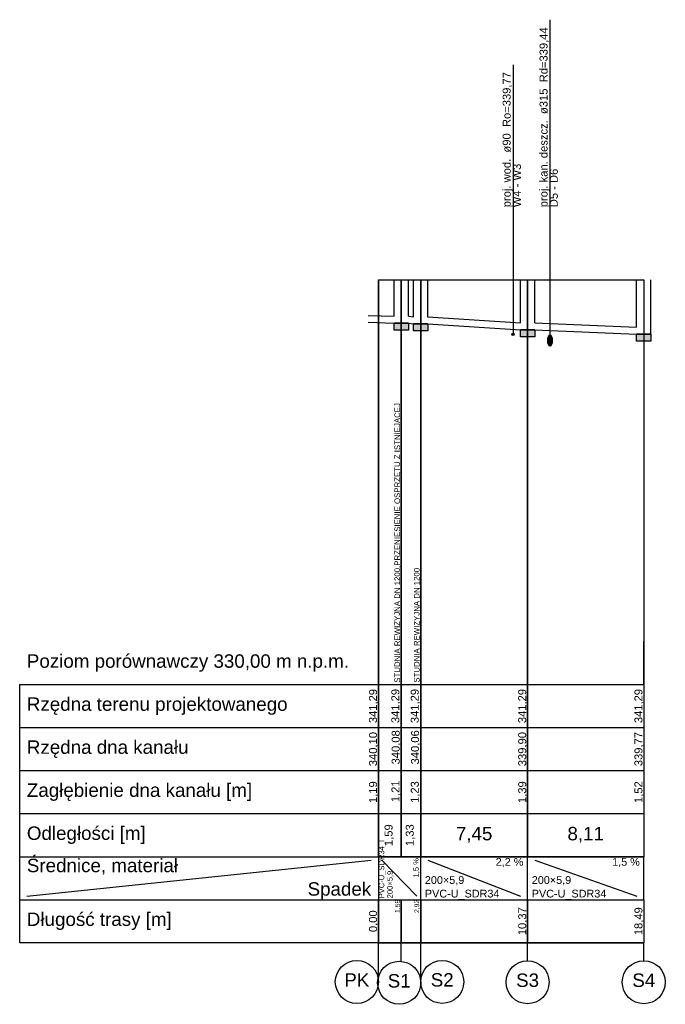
# Model space of a CAD drawing. Extents: x 5552506 to 5553307, y 5642054 to 5642708.
# Tile 56 of 72: x 5553159 to 5553177, y 5642460 to 5642487. Entities that reach past the tile are written whole.
import ezdxf
from ezdxf.lldxf.tags import DXFTag

# ---------------------------------------------------------------- set-up
doc = ezdxf.new("R2010")
doc.units = 0
doc.header["$MEASUREMENT"] = 0
for name, color, linetype in [('IS_Kolizje', 211, 'SOLID'), ('IS_Kolizje_-_opisy', 211, 'SOLID'), ('IS_Sieci_na_profilu', 211, 'SOLID'), ('IS_Tabelka_profilu', 211, 'SOLID'), ('IS_Tabelka_profilu_-_opisy', 211, 'SOLID'), ('IS_Teren_proj', 211, 'SOLID')]:
    doc.layers.add(name, color=color, linetype=linetype)
doc.styles.get("Standard").update_dxf_attribs({"font": 'arial.ttf'})
tags = doc.linetypes.add('SOLID', pattern=[10, 10, 0]).pattern_tags.tags
tags[6:7] = [DXFTag(74, 4), DXFTag(75, 0), DXFTag(340, '0'), DXFTag(46, 0.0), DXFTag(50, 0.0), DXFTag(44, 0.0), DXFTag(45, 0.0)]
tags[4:5] = [DXFTag(74, 4), DXFTag(75, 0), DXFTag(340, '0'), DXFTag(46, 0.0), DXFTag(50, 0.0), DXFTag(44, 0.0), DXFTag(45, 0.0)]

msp = doc.modelspace()

# ---------------------------------------------------------------- hatches: boundary and pattern name
at = {"layer": 'IS_Kolizje', "ltscale": 0.01}
h = msp.add_hatch(color=256, dxfattribs=at)
edge = h.paths.add_edge_path()
edge.add_arc((5553173.00289, 5642478.40414), 0.03, 0, 360)
h = msp.add_hatch(color=256, dxfattribs=at)
edge = h.paths.add_edge_path()
edge.add_ellipse((5553174.03184, 5642478.23155), major_axis=(0, 0.1575), ratio=0.4, start_angle=0, end_angle=360)
at = {"layer": 'IS_Sieci_na_profilu', "ltscale": 0.01}
for points in [[(5553169.68768, 5642478.71721), (5553169.88768, 5642478.71721), (5553170.08768, 5642478.71721), (5553170.08768, 5642478.51721), (5553169.88768, 5642478.51721), (5553169.68768, 5642478.51721)], [(5553170.22768, 5642478.69722), (5553170.42768, 5642478.69722), (5553170.62768, 5642478.69722), (5553170.62768, 5642478.49722), (5553170.42768, 5642478.49722), (5553170.22768, 5642478.49722)], [(5553173.20768, 5642478.53312), (5553173.40768, 5642478.53312), (5553173.60768, 5642478.53312), (5553173.60768, 5642478.33312), (5553173.40768, 5642478.33312), (5553173.20768, 5642478.33312)], [(5553176.44768, 5642478.41141), (5553176.64768, 5642478.41141), (5553176.84768, 5642478.41141), (5553176.84768, 5642478.21141), (5553176.64768, 5642478.21141), (5553176.44768, 5642478.21141)]]:
    msp.add_hatch(color=256, dxfattribs=at).paths.add_polyline_path(points)

# ---------------------------------------------------------------- linework, layer by layer
at = {"layer": 'IS_Kolizje', "ltscale": 0.01}
for centre, major_axis, ratio in [((5553173.00289, 5642478.40414), (0.03, 0), 1), ((5553174.03184, 5642478.23155), (0, 0.1575), 0.4)]:
    msp.add_ellipse(centre, major_axis=major_axis, ratio=ratio, dxfattribs=at)
at = {"layer": 'IS_Kolizje_-_opisy', "ltscale": 0.01}
for p, q in [((5553174.03184, 5642487.17722), (5553174.03184, 5642478.38905)), ((5553173.00289, 5642485.91722), (5553173.00289, 5642478.43414))]:
    msp.add_line(p, q, dxfattribs=at)
at = {"layer": 'IS_Sieci_na_profilu', "ltscale": 0.01}
for p, q in [((5553169.68768, 5642478.91131), (5553169.68768, 5642479.92722)), ((5553170.08768, 5642478.90541), (5553170.08768, 5642479.92722)), ((5553170.22768, 5642478.89132), (5553170.22768, 5642479.92722)), ((5553170.62768, 5642478.88542), (5553170.62768, 5642479.92722)), ((5553173.20768, 5642478.72722), (5553173.20768, 5642479.92722)), ((5553173.60768, 5642478.72132), (5553173.60768, 5642479.92722)), ((5553176.44768, 5642478.60551), (5553176.44768, 5642479.92722)), ((5553176.84768, 5642478.41141), (5553176.84768, 5642479.92722)), ((5553169.68768, 5642478.71721), (5553169.88768, 5642478.71721)), ((5553169.88768, 5642478.71721), (5553169.68768, 5642478.71721)), ((5553169.68768, 5642478.71721), (5553169.68768, 5642478.71721)), ((5553169.68768, 5642478.71721), (5553169.88768, 5642478.71721)), ((5553169.68768, 5642478.51721), (5553169.68768, 5642478.71721)), ((5553169.68768, 5642478.71721), (5553169.68768, 5642478.71721)), ((5553169.88768, 5642478.71721), (5553169.88768, 5642478.71721)), ((5553169.88768, 5642478.71721), (5553170.08768, 5642478.71721)), ((5553170.08768, 5642478.71721), (5553169.88768, 5642478.71721)), ((5553169.88768, 5642478.71721), (5553169.88768, 5642478.71721)), ((5553169.88768, 5642478.71721), (5553169.88768, 5642478.71721)), ((5553169.88768, 5642478.71721), (5553170.08768, 5642478.71721)), ((5553170.08768, 5642478.71721), (5553170.08768, 5642478.71721)), ((5553170.08768, 5642478.71721), (5553170.08768, 5642478.51721)), ((5553170.22768, 5642478.69722), (5553170.42768, 5642478.69722)), ((5553170.42768, 5642478.69722), (5553170.22768, 5642478.69722)), ((5553170.22768, 5642478.69722), (5553170.22768, 5642478.69722)), ((5553170.22768, 5642478.69722), (5553170.42768, 5642478.69722)), ((5553170.22768, 5642478.49722), (5553170.22768, 5642478.69722)), ((5553170.22768, 5642478.69722), (5553170.22768, 5642478.69722)), ((5553170.42768, 5642478.69722), (5553170.42768, 5642478.69722)), ((5553170.42768, 5642478.69722), (5553170.62768, 5642478.69722)), ((5553170.62768, 5642478.69722), (5553170.42768, 5642478.69722)), ((5553170.42768, 5642478.69722), (5553170.42768, 5642478.69722)), ((5553170.42768, 5642478.69722), (5553170.42768, 5642478.69722)), ((5553170.42768, 5642478.69722), (5553170.62768, 5642478.69722)), ((5553170.62768, 5642478.69722), (5553170.62768, 5642478.69722)), ((5553170.62768, 5642478.69722), (5553170.62768, 5642478.49722)), ((5553169.88768, 5642478.51721), (5553169.68768, 5642478.51721)), ((5553170.08768, 5642478.51721), (5553169.88768, 5642478.51721)), ((5553169.88768, 5642478.51721), (5553169.88768, 5642478.51721)), ((5553170.42768, 5642478.49722), (5553170.22768, 5642478.49722)), ((5553170.62768, 5642478.49722), (5553170.42768, 5642478.49722)), ((5553170.42768, 5642478.49722), (5553170.42768, 5642478.49722)), ((5553173.20768, 5642478.53312), (5553173.40768, 5642478.53312)), ((5553173.40768, 5642478.53312), (5553173.20768, 5642478.53312)), ((5553173.20768, 5642478.53312), (5553173.20768, 5642478.53312)), ((5553173.20768, 5642478.53312), (5553173.40768, 5642478.53312)), ((5553173.20768, 5642478.33312), (5553173.20768, 5642478.53312)), ((5553173.20768, 5642478.53312), (5553173.20768, 5642478.53312)), ((5553173.40768, 5642478.53312), (5553173.40768, 5642478.53312)), ((5553173.40768, 5642478.53312), (5553173.60768, 5642478.53312)), ((5553173.60768, 5642478.53312), (5553173.40768, 5642478.53312)), ((5553173.40768, 5642478.53312), (5553173.40768, 5642478.53312)), ((5553173.40768, 5642478.53312), (5553173.40768, 5642478.53312)), ((5553173.40768, 5642478.53312), (5553173.60768, 5642478.53312)), ((5553173.60768, 5642478.53312), (5553173.60768, 5642478.53312)), ((5553173.60768, 5642478.53312), (5553173.60768, 5642478.33312)), ((5553176.44768, 5642478.41141), (5553176.64768, 5642478.41141)), ((5553176.64768, 5642478.41141), (5553176.44768, 5642478.41141)), ((5553176.44768, 5642478.41141), (5553176.44768, 5642478.41141)), ((5553176.44768, 5642478.41141), (5553176.64768, 5642478.41141)), ((5553176.44768, 5642478.21141), (5553176.44768, 5642478.41141)), ((5553176.44768, 5642478.41141), (5553176.44768, 5642478.41141)), ((5553176.64768, 5642478.41141), (5553176.64768, 5642478.41141)), ((5553176.64768, 5642478.41141), (5553176.84768, 5642478.41141)), ((5553176.84768, 5642478.41141), (5553176.64768, 5642478.41141)), ((5553176.64768, 5642478.41141), (5553176.64768, 5642478.41141)), ((5553176.64768, 5642478.41141), (5553176.64768, 5642478.41141)), ((5553176.64768, 5642478.41141), (5553176.84768, 5642478.41141)), ((5553176.84768, 5642478.41141), (5553176.84768, 5642478.41141)), ((5553176.84768, 5642478.41141), (5553176.84768, 5642478.21141)), ((5553173.40768, 5642478.33312), (5553173.20768, 5642478.33312)), ((5553173.60768, 5642478.33312), (5553173.40768, 5642478.33312)), ((5553173.40768, 5642478.33312), (5553173.40768, 5642478.33312)), ((5553176.64768, 5642478.21141), (5553176.44768, 5642478.21141)), ((5553176.84768, 5642478.21141), (5553176.64768, 5642478.21141)), ((5553176.64768, 5642478.21141), (5553176.64768, 5642478.21141))]:
    msp.add_line(p, q, dxfattribs=at)
at = {"layer": 'IS_Sieci_na_profilu', "color": 17, "ltscale": 0.01, "true_color": 0x733b2d}
for p, q in [((5553168.96768, 5642478.93221), (5553169.68768, 5642478.90836)), ((5553168.96768, 5642478.73811), (5553169.68768, 5642478.71426)), ((5553170.08768, 5642478.90836), (5553170.22768, 5642478.88837)), ((5553170.08768, 5642478.71426), (5553170.22768, 5642478.69427)), ((5553170.62768, 5642478.88837), (5553173.20768, 5642478.72427)), ((5553170.62768, 5642478.69427), (5553173.20768, 5642478.53017)), ((5553173.60768, 5642478.72427), (5553176.44768, 5642478.60256)), ((5553173.60768, 5642478.53017), (5553176.44768, 5642478.40846))]:
    msp.add_line(p, q, dxfattribs=at)
at = {"layer": 'IS_Tabelka_profilu', "ltscale": 0.01}
for p, q in [((5553169.24768, 5642479.92722), (5553169.24768, 5642468.63722)), ((5553169.24768, 5642468.63722), (5553169.24768, 5642479.92722)), ((5553169.88768, 5642479.92722), (5553169.88768, 5642468.63722)), ((5553169.88768, 5642468.63722), (5553169.88768, 5642479.92722)), ((5553170.42768, 5642479.92722), (5553170.42768, 5642468.63722)), ((5553170.42768, 5642468.63722), (5553170.42768, 5642479.92722)), ((5553173.40768, 5642479.92722), (5553173.40768, 5642468.63722)), ((5553173.40768, 5642468.63722), (5553173.40768, 5642479.92722)), ((5553176.64768, 5642479.92722), (5553176.64768, 5642468.63722)), ((5553169.24768, 5642468.63722), (5553169.24768, 5642469.83722)), ((5553169.88768, 5642468.63722), (5553169.88768, 5642469.83722)), ((5553170.42768, 5642468.63722), (5553170.42768, 5642469.83722)), ((5553173.40768, 5642468.63722), (5553173.40768, 5642469.83722)), ((5553176.64768, 5642468.63722), (5553176.64768, 5642469.83722)), ((5553159.24768, 5642461.43722), (5553159.24768, 5642468.63722)), ((5553159.24768, 5642468.63722), (5553169.24768, 5642468.63722)), ((5553159.24768, 5642461.43722), (5553159.24768, 5642468.63722)), ((5553159.24768, 5642468.63722), (5553169.24768, 5642468.63722)), ((5553169.24768, 5642468.63722), (5553169.24768, 5642461.43722)), ((5553169.24768, 5642463.83722), (5553169.24768, 5642468.63722)), ((5553169.24768, 5642468.63722), (5553169.88768, 5642468.63722)), ((5553169.88768, 5642468.63722), (5553169.88768, 5642463.83722)), ((5553169.88768, 5642463.83722), (5553169.88768, 5642468.63722)), ((5553169.88768, 5642468.63722), (5553170.42768, 5642468.63722)), ((5553170.42768, 5642468.63722), (5553170.42768, 5642463.83722)), ((5553170.42768, 5642463.83722), (5553170.42768, 5642468.63722)), ((5553170.42768, 5642468.63722), (5553173.40768, 5642468.63722)), ((5553173.40768, 5642468.63722), (5553173.40768, 5642463.83722)), ((5553173.40768, 5642463.83722), (5553173.40768, 5642468.63722)), ((5553173.40768, 5642468.63722), (5553176.64768, 5642468.63722)), ((5553176.64768, 5642468.63722), (5553176.64768, 5642463.83722)), ((5553159.24768, 5642467.43722), (5553169.24768, 5642467.43722)), ((5553169.24768, 5642467.43722), (5553169.88768, 5642467.43722)), ((5553169.88768, 5642467.43722), (5553170.42768, 5642467.43722)), ((5553170.42768, 5642467.43722), (5553173.40768, 5642467.43722)), ((5553173.40768, 5642467.43722), (5553176.64768, 5642467.43722)), ((5553159.24768, 5642466.23722), (5553169.24768, 5642466.23722)), ((5553169.24768, 5642466.23722), (5553169.88768, 5642466.23722)), ((5553169.88768, 5642466.23722), (5553170.42768, 5642466.23722)), ((5553170.42768, 5642466.23722), (5553173.40768, 5642466.23722)), ((5553173.40768, 5642466.23722), (5553176.64768, 5642466.23722)), ((5553159.24768, 5642465.03722), (5553169.24768, 5642465.03722)), ((5553169.24768, 5642465.03722), (5553169.88768, 5642465.03722)), ((5553169.88768, 5642465.03722), (5553170.42768, 5642465.03722)), ((5553170.42768, 5642465.03722), (5553173.40768, 5642465.03722)), ((5553173.40768, 5642465.03722), (5553176.64768, 5642465.03722)), ((5553159.24768, 5642463.83722), (5553169.24768, 5642463.83722)), ((5553169.88768, 5642463.83722), (5553169.24768, 5642463.83722)), ((5553169.24768, 5642463.83722), (5553169.88768, 5642463.83722)), ((5553169.88768, 5642463.83722), (5553169.88768, 5642463.83722)), ((5553170.42768, 5642463.83722), (5553169.88768, 5642463.83722)), ((5553169.88768, 5642463.83722), (5553170.42768, 5642463.83722)), ((5553170.42768, 5642462.63722), (5553170.42768, 5642463.83722)), ((5553170.42768, 5642463.83722), (5553170.42768, 5642463.83722)), ((5553173.40768, 5642463.83722), (5553170.42768, 5642463.83722)), ((5553170.42768, 5642463.83722), (5553173.40768, 5642463.83722)), ((5553173.40768, 5642462.63722), (5553173.40768, 5642463.83722)), ((5553173.40768, 5642463.83722), (5553173.40768, 5642463.83722)), ((5553176.64768, 5642463.83722), (5553173.40768, 5642463.83722)), ((5553173.40768, 5642463.83722), (5553176.64768, 5642463.83722)), ((5553176.64768, 5642462.63722), (5553176.64768, 5642463.83722)), ((5553176.64768, 5642463.83722), (5553176.64768, 5642463.83722)), ((5553159.24768, 5642462.63722), (5553169.24768, 5642462.63722)), ((5553169.24768, 5642461.43722), (5553169.24768, 5642462.63722)), ((5553169.24768, 5642462.63722), (5553169.88768, 5642462.63722)), ((5553169.24768, 5642462.63722), (5553169.88768, 5642462.63722)), ((5553169.88768, 5642462.63722), (5553169.88768, 5642461.43722)), ((5553169.88768, 5642461.43722), (5553169.88768, 5642462.63722)), ((5553169.88768, 5642462.63722), (5553170.42768, 5642462.63722)), ((5553169.88768, 5642462.63722), (5553170.42768, 5642462.63722)), ((5553170.42768, 5642462.63722), (5553170.42768, 5642461.43722)), ((5553170.42768, 5642461.43722), (5553170.42768, 5642462.63722)), ((5553170.42768, 5642462.63722), (5553173.40768, 5642462.63722)), ((5553170.42768, 5642462.63722), (5553173.40768, 5642462.63722)), ((5553173.40768, 5642462.63722), (5553173.40768, 5642461.43722)), ((5553173.40768, 5642461.43722), (5553173.40768, 5642462.63722)), ((5553173.40768, 5642462.63722), (5553176.64768, 5642462.63722)), ((5553173.40768, 5642462.63722), (5553176.64768, 5642462.63722)), ((5553176.64768, 5642462.63722), (5553176.64768, 5642461.43722)), ((5553169.24768, 5642461.43722), (5553159.24768, 5642461.43722)), ((5553169.24768, 5642461.43722), (5553159.24768, 5642461.43722)), ((5553169.24768, 5642461.43722), (5553169.24768, 5642461.43722)), ((5553169.88768, 5642461.43722), (5553169.24768, 5642461.43722)), ((5553169.24768, 5642461.43722), (5553169.88768, 5642461.43722)), ((5553169.88768, 5642461.43722), (5553169.88768, 5642461.43722)), ((5553170.42768, 5642461.43722), (5553169.88768, 5642461.43722)), ((5553169.88768, 5642461.43722), (5553170.42768, 5642461.43722)), ((5553170.42768, 5642461.43722), (5553170.42768, 5642461.43722)), ((5553173.40768, 5642461.43722), (5553170.42768, 5642461.43722)), ((5553170.42768, 5642461.43722), (5553173.40768, 5642461.43722)), ((5553173.40768, 5642461.43722), (5553173.40768, 5642461.43722)), ((5553176.64768, 5642461.43722), (5553173.40768, 5642461.43722)), ((5553173.40768, 5642461.43722), (5553176.64768, 5642461.43722)), ((5553176.64768, 5642461.43722), (5553176.64768, 5642461.43722))]:
    msp.add_line(p, q, dxfattribs=at)
at = {"layer": 'IS_Tabelka_profilu_-_opisy', "ltscale": 0.01}
for p, q in [((5553159.44768, 5642462.73722), (5553169.04768, 5642463.73722)), ((5553169.34768, 5642463.73722), (5553170.31671, 5642462.73722)), ((5553170.62768, 5642463.73722), (5553173.20735, 5642462.73722)), ((5553173.60768, 5642463.73722), (5553176.45324, 5642462.73722)), ((5553169.24768, 5642460.33722), (5553169.24768, 5642461.43722)), ((5553169.88768, 5642460.91758), (5553169.88768, 5642461.43722)), ((5553170.42768, 5642460.33722), (5553170.42768, 5642461.43722)), ((5553173.40768, 5642460.93722), (5553173.40768, 5642461.43722)), ((5553176.64768, 5642460.93722), (5553176.64768, 5642461.43722))]:
    msp.add_line(p, q, dxfattribs=at)
for centre in [(5553168.64772, 5642460.3442), (5553169.82791, 5642460.32057), (5553171.02762, 5642460.34598), (5553173.40768, 5642460.33722), (5553176.64768, 5642460.33722)]:
    msp.add_ellipse(centre, major_axis=(0.6, 0), ratio=1, dxfattribs=at)
at = {"layer": 'IS_Teren_proj', "ltscale": 0.01}
for p, q in [((5553169.24768, 5642479.92722), (5553169.68768, 5642479.92722)), ((5553169.68768, 5642479.92722), (5553169.88768, 5642479.92722)), ((5553169.88768, 5642479.92722), (5553170.08768, 5642479.92722)), ((5553170.08768, 5642479.92722), (5553170.22768, 5642479.92722)), ((5553170.22768, 5642479.92722), (5553170.42768, 5642479.92722)), ((5553170.42768, 5642479.92722), (5553170.62768, 5642479.92722)), ((5553170.62768, 5642479.92722), (5553173.20768, 5642479.92722)), ((5553173.20768, 5642479.92722), (5553173.40768, 5642479.92722)), ((5553173.40768, 5642479.92722), (5553173.60768, 5642479.92722)), ((5553173.60768, 5642479.92722), (5553176.44768, 5642479.92722)), ((5553176.44768, 5642479.92722), (5553176.64768, 5642479.92722))]:
    msp.add_line(p, q, dxfattribs=at)

# ---------------------------------------------------------------- texts
at = {"layer": 'IS_Kolizje_-_opisy', "ltscale": 0.01, "char_height": 0.2232, "attachment_point": 7, "rotation": 90}
for s, insert in [('\\fArial|b0|i0;proj. kan. deszcz.  ø315  Rd=339,44', (5553174.03184, 5642481.94722)), ('\\fArial|b0|i0;proj. wod.  ø90  Ro=339,77', (5553173.00289, 5642481.94722)), ('\\fArial|b0|i0;W4 - W3', (5553173.22529, 5642481.94722)), ('\\fArial|b0|i0;D5 - D6', (5553174.25424, 5642481.94722))]:
    msp.add_mtext(s, dxfattribs=dict(at, insert=insert))
at = {"layer": 'IS_Tabelka_profilu_-_opisy', "ltscale": 0.01, "rotation": 90}
for s, insert, char_height, attachment_point in [('\\fArial|b0|i0;STUDNIA REWIZYJNA DN 1200,PRZENIESIENIE OSPRZ\\fArial|b0|i0|c238;ĘTU Z ISTNIEJĄCEJ', (5553169.89994, 5642472.58674), 0.15624, 8), ('\\fArial|b0|i0;STUDNIA REWIZYJNA DN 1200', (5553170.39697, 5642470.29092), 0.15624, 8), ('\\fArial|b0|i0;341,29', (5553169.25175, 5642468.03722), 0.2232, 8), ('\\fArial|b0|i0;341,29', (5553169.87457, 5642468.03837), 0.2232, 8), ('\\fArial|b0|i0;341,29', (5553170.41457, 5642468.03837), 0.2232, 8), ('\\fArial|b0|i0;341,29', (5553173.41175, 5642468.03722), 0.2232, 8), ('\\fArial|b0|i0;341,29', (5553176.65175, 5642468.03722), 0.2232, 8), ('\\fArial|b0|i0;340,10', (5553169.25175, 5642466.83722), 0.2232, 8), ('\\fArial|b0|i0;340,08', (5553169.88334, 5642466.88661), 0.2232, 8), ('\\fArial|b0|i0;340,06', (5553170.42334, 5642466.88683), 0.2232, 8), ('\\fArial|b0|i0;339,90', (5553173.41175, 5642466.83722), 0.2232, 8), ('\\fArial|b0|i0;339,77', (5553176.65175, 5642466.83722), 0.2232, 8), ('\\fArial|b0|i0;1,19', (5553169.25175, 5642465.63722), 0.2232, 8), ('\\fArial|b0|i0;1,21', (5553169.87632, 5642465.66044), 0.2232, 8), ('\\fArial|b0|i0;1,23', (5553170.41632, 5642465.6389), 0.2232, 8), ('\\fArial|b0|i0;1,39', (5553173.41175, 5642465.63722), 0.2232, 8), ('\\fArial|b0|i0;1,52', (5553176.65175, 5642465.63722), 0.2232, 8), ('\\fArial|b0|i0;1,59', (5553169.68508, 5642464.43722), 0.2232, 8), ('\\fArial|b0|i0;1,33', (5553170.27508, 5642464.43722), 0.2232, 8), ('\\fArial|b0|i0;PVC-U_SDR34_l', (5553169.2597, 5642462.67555), 0.1512, 1), ('\\fArial|b0|i0;1,5 %', (5553170.39987, 5642463.79888), 0.1512, 9), ('\\fArial|b0|i0;200×5,9', (5553169.49303, 5642462.67555), 0.1512, 1), ('\\fArial|b0|i0;1,59', (5553169.87018, 5642462.63722), 0.1368, 9), ('\\fArial|b0|i0;2,92', (5553170.41018, 5642462.63722), 0.1368, 9), ('\\fArial|b0|i0;0,00', (5553169.25175, 5642462.03722), 0.2232, 8), ('\\fArial|b0|i0;10,37', (5553173.41175, 5642462.03722), 0.2232, 8), ('\\fArial|b0|i0;18,49', (5553176.65175, 5642462.03722), 0.2232, 8)]:
    msp.add_mtext(s, dxfattribs=dict(at, insert=insert, char_height=char_height, attachment_point=attachment_point))
at = {"layer": 'IS_Tabelka_profilu_-_opisy', "ltscale": 0.01}
for s, insert, char_height, attachment_point in [('\\fArial|b0|i0;Poziom porównawczy 330,00 m n.p.m.', (5553159.44768, 5642469.47962), 0.3744, 1), ('\\fArial|b0|i0;Rzędna terenu projektowanego', (5553159.44768, 5642468.27962), 0.3744, 1), ('\\fArial|b0|i0;Rzędna dna kanału', (5553159.44768, 5642467.07962), 0.3744, 1), ('\\fArial|b0|i0;Zagłębienie dna kanału [m]', (5553159.44768, 5642465.87962), 0.3744, 1), ('\\fArial|b0|i0;Odległości [m]', (5553159.44768, 5642464.67962), 0.3744, 1), ('\\fArial|b0|i0;7,45', (5553171.91768, 5642464.22362), 0.3744, 8), ('\\fArial|b0|i0;8,11', (5553175.02768, 5642464.22362), 0.3744, 8), ('\\fArial|b0|i0;Średnice, materiał', (5553159.44768, 5642463.77962), 0.3744, 1), ('\\fArial|b0|i0;2,2 %', (5553173.29069, 5642463.80122), 0.216, 3), ('\\fArial|b0|i0;1,5 %', (5553176.53658, 5642463.80122), 0.216, 3), ('\\fArial|b0|i0;Spadek', (5553169.04768, 5642462.63722), 0.3744, 9), ('\\fArial|b0|i0;200×5,9', (5553170.54435, 5642463.03762), 0.216, 7), ('\\fArial|b0|i0;200×5,9', (5553173.52435, 5642463.03762), 0.216, 7), ('\\fArial|b0|i0;PVC-U_SDR34', (5553170.54435, 5642462.63722), 0.216, 7), ('\\fArial|b0|i0;PVC-U_SDR34', (5553173.52435, 5642462.63722), 0.216, 7), ('\\fArial|b0|i0;Długość trasy [m]', (5553159.44768, 5642462.27962), 0.3744, 1), ('\\fArial|b0|i0;PK', (5553168.64772, 5642460.5866), 0.3744, 2), ('\\fArial|b0|i0;S1', (5553169.82791, 5642460.56297), 0.3744, 2), ('\\fArial|b0|i0;S2', (5553171.02762, 5642460.58838), 0.3744, 2), ('\\fArial|b0|i0;S3', (5553173.40768, 5642460.57962), 0.3744, 2), ('\\fArial|b0|i0;S4', (5553176.64768, 5642460.57962), 0.3744, 2)]:
    msp.add_mtext(s, dxfattribs=dict(at, insert=insert, char_height=char_height, attachment_point=attachment_point))

doc.saveas('drawing.dxf')
